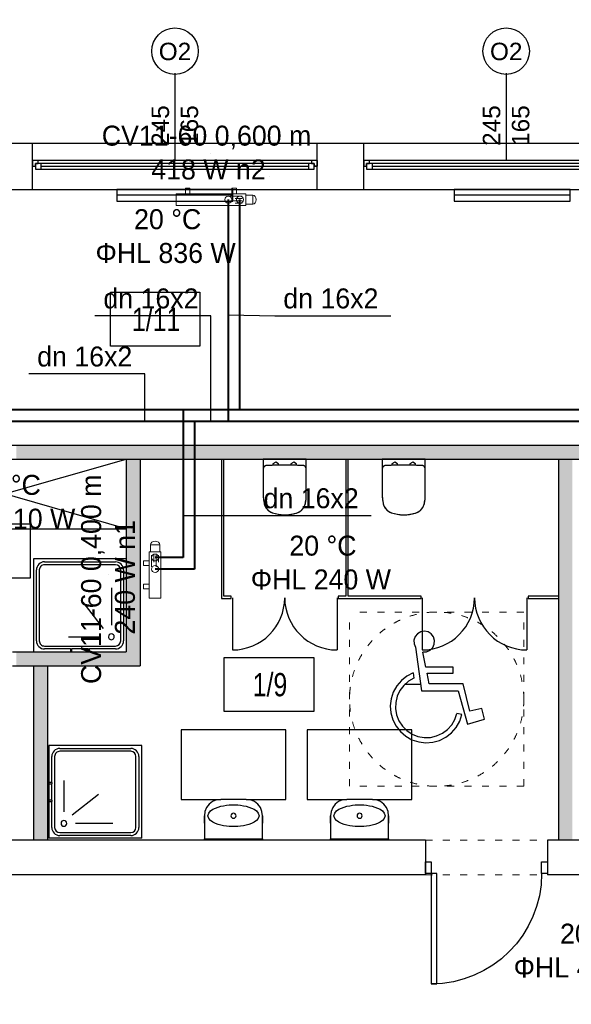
# Model space of a CAD drawing. Header units: millimetres. Extents: x 3698380 to 4312681, y 679670 to 844285.
# Tile 72 of 100: x 4083979 to 4088726, y 786313 to 794789. Entities that reach past the tile are written whole.
import ezdxf
from ezdxf.enums import TextEntityAlignment as Align
from ezdxf.lldxf.tags import DXFTag

# ---------------------------------------------------------------- set-up
doc = ezdxf.new("R2010")
doc.units = ezdxf.units.MM
doc.header["$LTSCALE"] = 10
for name, pattern in [('ACAD_ISO03W100', [30, 12, -18]), ('CENTER', [2, 1.25, -0.25, 0.25, -0.25]), ('CHSW', [0])]:
    doc.linetypes.add(name, pattern=pattern)
for name, color, linetype, lineweight in [('0 20 cienka', 8, 'Continuous', 20), ('A-DOOR', 7, 'Continuous', 9), ('P-SANR-FIXT', 7, 'Continuous', 9), ('SAN_Armatura CO na rozwinięciu', 7, 'Continuous', 13), ('SAN_Armatura CO na rzucie', 7, 'Continuous', 13), ('SAN_Grzejniki CO na rzucie', 7, 'Continuous', 13), ('SAN_Przewody powrotne CO na rzucie', 5, 'Continuous', 40), ('SAN_Przewody zasilające CO na rzucie', 1, 'Continuous', 40)]:
    doc.layers.add(name, color=color, linetype=linetype, lineweight=lineweight)
for name, color, linetype in [('15_LINIA_CIENKA', 1, 'Continuous'), ('A_bloki', 252, 'Continuous'), ('A_kreskowanie', 8, 'Continuous'), ('A_opis_pom', 3, 'Continuous'), ('A_podciąg', 8, '300118_49_XR_0034$0$300118_49_XR_0033$0$( Dashed )'), ('A_sc_istn', 252, 'Continuous'), ('A_sc_proj', 2, 'Continuous'), ('A_stolarka', 252, 'Continuous'), ('A_wymiary', 1, 'Continuous'), ('MUREK', 6, 'Continuous'), ('SAN_Etykiety przewodów CO na rzucie', 7, 'Continuous'), ('SAN_Piony CO na rzucie', 8, 'Continuous'), ('W', 8, 'CENTER')]:
    doc.layers.add(name, color=color, linetype=linetype)
doc.layers.add('SAN_Etykiety pomieszczeń na rzucie', color=7, linetype='Continuous', true_color=0x8e8e8e)
doc.styles.add('Etykiety pomieszczeń na rzucie', font='txt')
doc.styles.add('Etykiety przewodów CO na rzucie', font='txt')
doc.styles.add('Grzejniki CO na rzucie', font='txt')
doc.styles.get("Standard").update_dxf_attribs({"font": 'arial.ttf'})
doc.styles.add('Strzałki', font='ic-isocp.shx', dxfattribs={"width": 0.8})
tags = doc.linetypes.add('300118_49_XR_0034$0$300118_49_XR_0033$0$( Dashed )', pattern=[0.75, 0.5, -0.25]).pattern_tags.tags
tags[6:7] = [DXFTag(74, 4), DXFTag(75, 0), DXFTag(340, '0'), DXFTag(46, 1.0), DXFTag(50, 0.0), DXFTag(44, 0.0), DXFTag(45, 0.0)]
tags[4:5] = [DXFTag(74, 4), DXFTag(75, 0), DXFTag(340, '0'), DXFTag(46, 1.0), DXFTag(50, 0.0), DXFTag(44, 0.0), DXFTag(45, 0.0)]
tags = doc.linetypes.add('DASHED', pattern=[19.05, 12.7, -6.35]).pattern_tags.tags
tags[6:7] = [DXFTag(74, 4), DXFTag(75, 0), DXFTag(340, '0'), DXFTag(46, 1.0), DXFTag(50, 0.0), DXFTag(44, 0.0), DXFTag(45, 0.0)]
tags[4:5] = [DXFTag(74, 4), DXFTag(75, 0), DXFTag(340, '0'), DXFTag(46, 1.0), DXFTag(50, 0.0), DXFTag(44, 0.0), DXFTag(45, 0.0)]
doc.linetypes.add('TRACKS', pattern='A,0.15,[130,ltypeshp.shx,S=0.25,R=0,X=0,Y=0],0.15', length=0.3)

# ---------------------------------------------------------------- blocks, each defined once
blk = doc.blocks.new('*U462')
at = {"color": 252}
for p, q in [((-95, 20), (-100, 20)), ((-97.5, 15), (-97.5, 17.5)), ((-97.5, 17.5), (-95, 17.5)), ((-92.5, 17.5), (-97.5, 17.5)), ((-97.5, 17.5), (-97.5, 12.5)), ((-95, 17.5), (-95, 20)), ((140, 20), (-95, 20)), ((-92.5, 12.5), (-92.5, 17.5)), ((137.5, 17.5), (-92.5, 17.5)), ((142.5, 17.5), (137.5, 17.5)), ((137.5, 17.5), (137.5, 12.5)), ((145, 20), (140, 20)), ((140, 20), (140, 17.5)), ((140, 17.5), (142.5, 17.5)), ((142.5, 17.5), (142.5, 15)), ((142.5, 12.5), (142.5, 17.5)), ((-100, 15), (-97.5, 15)), ((-97.5, 12.5), (-92.5, 12.5)), ((-92.5, 15), (137.5, 15)), ((-92.5, 12.5), (137.5, 12.5)), ((-92.5, 12.5), (137.5, 12.5)), ((137.5, 12.5), (142.5, 12.5)), ((142.5, 15), (145, 15))]:
    blk.add_line(p, q, dxfattribs=at)
for points in [[(-100, 20), (-100, 15), (-97.5, 15)], [(145, 20), (145, 14.99), (142.5, 15)]]:
    blk.add_lwpolyline(points, dxfattribs=at)
blk = doc.blocks.new('*U338')
at = {"color": 252}
blk.add_lwpolyline([(75, 0), (0, 0)], dxfattribs=at)
for tag, p in [('S', (30, 5)), ('H', (30, -20))]:
    blk.add_attdef(tag, text='', height=15, dxfattribs=at).set_placement(p, align=Align.CENTER)
blk = doc.blocks.new('Brodzik - 80x80-V10-1 PIĘTRO')
at = {"layer": 'A_bloki'}
for p, q in [((-39.82, -40), (-39.82, 40)), ((40, 40), (-39.82, 40)), ((-30.5, 37.5), (-8.08, 37.5)), ((30.5, 35), (-30.5, 35)), ((-8.1, 40), (-8.1, 37.5)), ((-8.1, 37.5), (-8.08, 37.5)), ((-6.9, 37.5), (-8.1, 37.5)), ((-6.92, 37.5), (-6.9, 37.5)), ((-6.92, 37.5), (6.92, 37.5)), ((-6.9, 37.5), (-6.9, 40)), ((6.9, 40), (6.9, 37.5)), ((6.9, 37.5), (6.92, 37.5)), ((8.1, 37.5), (6.9, 37.5)), ((8.08, 37.5), (8.1, 37.5)), ((8.08, 37.5), (30.5, 37.5)), ((8.1, 37.5), (8.1, 40)), ((40, -40), (40, 40)), ((-37.5, -30.5), (-37.5, 30.5)), ((-35, 30.5), (-35, -30.5)), ((10, 27), (-17, 27)), ((35, -30.5), (35, 30.5)), ((37.5, 30.5), (37.5, -30.5)), ((-27, -15), (-27, 17)), ((-2.3, -2.7), (-19.93, 19.93)), ((-39.82, -40), (40, -40)), ((-30.5, -35), (30.5, -35)), ((30.5, -37.5), (-30.5, -37.5))]:
    blk.add_line(p, q, dxfattribs=at)
for centre, radius, start, end in [((-30.5, 30.5), 7, 90, 180), ((-30.5, 30.5), 4.5, 90, 180), ((30.5, 30.5), 7, 0, 90), ((30.5, 30.5), 4.5, 360, 90), ((-27, 27), 2.5, 360, 180), ((-27, 27), 2.5, 180, 360), ((-30.5, -30.5), 7, 180, 270), ((-30.5, -30.5), 4.5, 180, 270), ((30.5, -30.5), 7, 270, 0), ((30.5, -30.5), 4.5, 270, 0)]:
    blk.add_arc(centre, radius, start, end, dxfattribs=at)
blk = doc.blocks.new('BS_WC WISZĄCE 2 - PlumbingFixture_GroheLimited_EuroCeramicFloorstandingWC_39329000_METRIC - 39329000-V9-1 PIĘTRO')
at = {"layer": 'A_bloki'}
for p, q in [((-18.54, 30.72), (-18.54, 8.6)), ((18.54, 8.6), (18.54, 30.72)), ((-18.54, 8.6), (-18.54, 0)), ((18.54, 0), (18.54, 8.6)), ((-18.54, 0), (18.54, 0)), ((-10.24, 5.43), (-10.24, 4.1)), ((-10.24, 4.1), (-7.75, 2.67)), ((-7.75, 2.67), (-5.26, 4.1)), ((-5.26, 4.1), (-5.26, 5.36)), ((5.26, 5.36), (5.26, 4.1)), ((5.26, 4.1), (7.75, 2.67)), ((7.75, 2.67), (10.24, 4.1)), ((10.24, 4.1), (10.24, 5.43))]:
    blk.add_line(p, q, dxfattribs=at)
at = {"layer": 'A_bloki', "flags": 128}
for points in [[(-10.72, 46.24), (-11.12, 46.09), (-11.52, 45.93), (-11.91, 45.75), (-12.29, 45.55), (-12.67, 45.34), (-13.03, 45.12), (-13.39, 44.88), (-13.74, 44.62), (-14.07, 44.36), (-14.4, 44.07), (-14.71, 43.78), (-15.01, 43.48), (-15.3, 43.16), (-15.58, 42.83), (-15.84, 42.49), (-16.09, 42.14), (-16.33, 41.78), (-16.55, 41.41), (-16.75, 41.03), (-16.94, 40.65), (-17.12, 40.26), (-17.28, 39.86), (-17.42, 39.45), (-17.55, 39.04), (-17.66, 38.63), (-17.71, 38.38)], [(-5.51, 47.56), (-6.16, 47.45), (-7.45, 47.18), (-8.73, 46.86), (-9.99, 46.48), (-10.72, 46.24)], [(-0.07, 48.03), (-0.93, 48.02), (-2.25, 47.96), (-3.56, 47.84), (-4.86, 47.67), (-5.36, 47.59)], [(10.72, 46.24), (9.47, 46.64), (8.2, 47), (6.92, 47.3), (5.63, 47.55), (4.32, 47.75), (3.02, 47.89), (1.7, 47.99), (0.39, 48.03), (0.06, 48.03)], [(17.71, 38.38), (17.61, 38.8), (17.5, 39.21), (17.36, 39.62), (17.21, 40.03), (17.05, 40.42), (16.87, 40.81), (16.67, 41.19), (16.46, 41.57), (16.23, 41.93), (15.99, 42.29), (15.74, 42.63), (15.47, 42.97), (15.19, 43.29), (14.89, 43.6), (14.58, 43.91), (14.27, 44.19), (13.94, 44.47), (13.59, 44.73), (13.24, 44.98), (12.88, 45.21), (12.51, 45.43), (12.14, 45.63), (11.75, 45.82), (11.36, 46), (10.96, 46.15), (10.72, 46.24)], [(-18.34, 34.48), (-18.38, 34.14), (-18.49, 32.72), (-18.54, 31.29), (-18.54, 30.72)], [(-17.71, 38.38), (-17.99, 36.98), (-18.21, 35.57), (-18.31, 34.71)], [(18.32, 34.67), (18.29, 35.01), (18.09, 36.42), (17.83, 37.83), (17.71, 38.38)], [(18.54, 30.72), (18.52, 32.15), (18.43, 33.58), (18.34, 34.44)]]:
    blk.add_lwpolyline(points, dxfattribs=at)
at = {"layer": 'A_bloki'}
for centre, radius, start, end in [((-7.22, 36.08), 10.74, 109.00577, 167.63993), ((0, 15.11), 32.92, 70.99423, 109.00577), ((7.22, 36.08), 10.74, 12.36007, 70.99423), ((17.25, 30.72), 35.79, 167.63993, 180), ((-17.25, 30.72), 35.79, 360, 12.36007), ((-15.44, 8.6), 3.1, 180, 214.98596), ((15.44, 8.6), 3.1, 325.01404, 360)]:
    blk.add_arc(centre, radius, start, end, dxfattribs=at)
for points, knots in [([(-17.98, 6.82), (-17.87, 6.66), (-17.62, 6.36), (-17.24, 6.08), (-16.96, 5.92), (-16.79, 5.84), (-16.66, 5.79), (-16.53, 5.74), (-16.4, 5.69), (-16.27, 5.66), (-16.13, 5.63), (-15.99, 5.6), (-15.8, 5.58), (-15.66, 5.56), (-15.56, 5.56)], [-1, -1, -1, -1, -0.8, -0.6, -0.5, -0.45, -0.4, -0.35, -0.3, -0.25, -0.2, -0.15, -0.1, 0, 0, 0, 0]), ([(15.56, 5.56), (15.7, 5.57), (15.89, 5.58), (16.1, 5.62), (16.23, 5.65), (16.4, 5.69), (16.57, 5.75), (16.7, 5.8), (16.89, 5.88), (17.2, 6.05), (17.62, 6.36), (17.87, 6.66), (17.98, 6.82)], [-1, -1, -1, -1, -0.85, -0.8125, -0.775, -0.7, -0.625, -0.5875, -0.55, -0.4, -0.2, 0, 0, 0, 0])]:
    blk.add_open_spline(points, degree=3, knots=knots, dxfattribs=at)
blk.add_open_spline([(-15.56, 5.56), (-14.52, 5.52), (-12.45, 5.46), (-9.34, 5.4), (-6.23, 5.35), (-3.12, 5.33), (0, 5.33), (3.11, 5.33), (6.23, 5.35), (9.34, 5.4), (12.45, 5.46), (14.52, 5.52), (15.56, 5.56)], degree=3, dxfattribs=at)
blk = doc.blocks.new('Umywalka toaletowa - 35x50 cm-976482-1 PIĘTRO')
at = {"layer": 'A_bloki'}
for p, q in [((11, 35), (-11, 35)), ((-25, 21), (-25, 1)), ((25, 1), (25, 21)), ((-25, 1), (25, 1))]:
    blk.add_line(p, q, dxfattribs=at)
at = {"layer": 'A_bloki', "flags": 128}
for points in [[(-11, 35), (-14.62, 34.52), (-18, 33.12), (-20.9, 30.9), (-23.12, 28), (-24.52, 24.62), (-25, 21)], [(25, 21), (24.52, 24.62), (23.12, 28), (20.9, 30.9), (18, 33.12), (14.62, 34.52), (11, 35)], [(-22, 21), (-21.32, 23.31), (-19.71, 25.14), (-17.72, 26.53), (-15.53, 27.61), (-13.24, 28.45), (-10.9, 29.11), (-8.5, 29.61), (-6.09, 29.97), (-3.66, 30.2), (-1.22, 30.32), (1.22, 30.32), (3.66, 30.2), (6.09, 29.97), (8.51, 29.61), (10.9, 29.11), (13.24, 28.45), (15.53, 27.61), (17.71, 26.54), (19.72, 25.14), (21.31, 23.31), (22, 21)], [(-25, 14.55), (-25, 15.39), (-25, 17.3), (-25, 19.17), (-25, 21)], [(22, 21), (21.31, 18.69), (19.72, 16.86), (17.71, 15.46), (15.53, 14.39), (13.24, 13.55), (10.9, 12.89), (8.51, 12.39), (6.09, 12.03), (3.66, 11.8), (1.22, 11.68), (-1.22, 11.68), (-3.66, 11.8), (-6.09, 12.03), (-8.5, 12.39), (-10.9, 12.89), (-13.24, 13.55), (-15.53, 14.39), (-17.72, 15.47), (-19.71, 16.86), (-21.32, 18.69), (-22, 21)], [(25, 21), (25, 19.17), (25, 17.3), (25, 15.39), (25, 14.55)], [(-25, 0), (-25, 0.72), (-25, 0.88)], [(25, 0.86), (25, 0.72), (25, 0)]]:
    blk.add_lwpolyline(points, dxfattribs=at)
at = {"layer": 'A_bloki'}
for start, end in [(0, 180), (180, 0)]:
    blk.add_arc((0, 21), 2.19, start, end, dxfattribs=at)
for points in [[(-25, 0), (-25, 0.22), (-25, 0.59), (-25, 0.93), (-25, 1), (-25, 1)], [(25, 1), (25, 1), (25, 0.93), (25, 0.59), (25, 0.22), (25, 0)]]:
    blk.add_open_spline(points, degree=3, dxfattribs=at)
at = {"layer": 'A_podciąg'}
for p, q in [((-45, 95), (-45, 35)), ((45, 95), (-45, 95)), ((45, 35), (45, 95)), ((-45, 35), (-11, 35)), ((11, 35), (45, 35))]:
    blk.add_line(p, q, dxfattribs=at)
blk = doc.blocks.new('Drzwi-dwuskrzydłowe-panelowe - D 80x200 OŚCIEŻNICA-1 DRZWI-5-976485-1 PIĘTRO')
at = {"layer": 'A_bloki'}
for p, q in [((-45, 0), (-45, -45)), ((45, 0), (45, -45))]:
    blk.add_line(p, q, dxfattribs=at)
for centre, start, end in [((-45, 0), 270, 0), ((45, 0), 180, 270)]:
    blk.add_arc(centre, 45, start, end, dxfattribs=at)
blk = doc.blocks.new('A$C39F57054')
at = {"layer": '15_LINIA_CIENKA', "color": 8, "lineweight": 25}
for p, q in [((19.47, 78.21), (17.79, 76.13)), ((21.78, 79.55), (19.47, 78.21)), ((24.42, 79.99), (21.78, 79.55)), ((27.04, 79.47), (24.42, 79.99)), ((29.31, 78.06), (27.04, 79.47)), ((30.93, 75.93), (29.31, 78.06)), ((17.79, 76.13), (16.95, 73.6)), ((16.95, 73.6), (17.06, 70.93)), ((17.06, 70.93), (18.1, 68.47)), ((30.38, 68.28), (31.5, 70.7)), ((31.69, 73.37), (30.93, 75.93)), ((31.5, 70.7), (31.69, 73.37)), ((18.1, 68.47), (22.27, 37.34)), ((25.53, 54.23), (23.33, 65.02)), ((23.35, 65.19), (26.02, 65.33)), ((26.02, 65.33), (28.47, 66.41)), ((28.47, 66.41), (30.38, 68.28)), ((16.44, 50.18), (11.91, 47.86)), ((16.44, 50.18), (16.95, 46.37)), ((45.01, 54.15), (25.53, 54.23)), ((27.96, 42.35), (26.4, 49.97)), ((26.4, 49.97), (45, 49.89)), ((45, 49.89), (45.01, 54.15)), ((7.93, 44.7), (4.64, 40.82)), ((11.91, 47.86), (7.93, 44.7)), ((13.02, 44.12), (9.62, 41.12)), ((16.95, 46.37), (13.02, 44.12)), ((2.16, 36.38), (0.59, 31.55)), ((4.64, 40.82), (2.16, 36.38)), ((6.9, 37.49), (4.97, 33.4)), ((9.62, 41.12), (6.9, 37.49)), ((22.27, 37.34), (48.72, 37.23)), ((52.21, 42.25), (27.96, 42.35)), ((48.72, 37.23), (55.24, 13.3)), ((57.02, 22.69), (52.21, 42.25)), ((0.59, 31.55), (0, 26.5)), ((3.91, 28.99), (3.76, 24.47)), ((4.97, 33.4), (3.91, 28.99)), ((0, 26.5), (0.4, 21.43)), ((0.4, 21.43), (1.78, 16.53)), ((3.76, 24.47), (4.53, 20)), ((65.68, 24.58), (57.02, 22.69)), ((67.54, 17.02), (65.68, 24.58)), ((1.78, 16.53), (4.08, 12)), ((4.53, 20), (6.19, 15.79)), ((6.19, 15.79), (8.66, 11.99)), ((44.01, 12.86), (46.3, 16.77)), ((46.3, 16.77), (47.74, 21.06)), ((47.25, 11), (49.76, 15.42)), ((51.37, 20.24), (47.74, 21.06)), ((49.76, 15.42), (51.37, 20.24)), ((55.24, 13.3), (67.54, 17.02)), ((4.08, 12), (7.23, 8)), ((7.23, 8), (11.09, 4.69)), ((8.66, 11.99), (11.85, 8.78)), ((11.85, 8.78), (15.62, 6.27)), ((37.34, 6.8), (40.98, 9.49)), ((39.91, 4.02), (43.92, 7.15)), ((40.98, 9.49), (44.01, 12.86)), ((43.92, 7.15), (47.25, 11)), ((11.09, 4.69), (15.52, 2.2)), ((15.52, 2.2), (20.35, 0.61)), ((15.62, 6.27), (19.83, 4.58)), ((19.83, 4.58), (24.28, 3.77)), ((20.35, 0.61), (25.4, 0)), ((24.28, 3.77), (28.81, 3.89)), ((25.4, 0), (30.47, 0.38)), ((28.81, 3.89), (33.22, 4.91)), ((30.47, 0.38), (35.37, 1.74)), ((33.22, 4.91), (37.34, 6.8)), ((35.37, 1.74), (39.91, 4.02))]:
    blk.add_line(p, q, dxfattribs=at)
at = {"layer": 'W', "color": 8, "linetype": 'Continuous', "ltscale": 4}
blk.add_line((21.69, 41.7), (10.28, 41.7), dxfattribs=at)
blk = doc.blocks.new('Drzwi-jednoskrzydłowe-panelowe - D-1 90x200 OŚCIEŻNICA-5 DRZWI-5-1256997-1 PIĘTRO')
at = {"layer": 'A_stolarka'}
for p, q in [((-47.5, 0), (-52.5, 0)), ((-52.5, 0), (-52.5, -10)), ((-47.5, -10), (-47.5, 0)), ((47.5, 0), (47.5, -10)), ((52.5, 0), (47.5, 0)), ((52.5, -10), (52.5, 0)), ((-52.5, -10), (-47.5, -10)), ((42.5, -10), (47.5, -10)), ((42.5, -105), (42.5, -10)), ((42.5, -10), (47.5, -10)), ((42.5, -105), (42.5, -10)), ((47.5, -10), (52.5, -10)), ((47.5, -10), (47.5, -105)), ((47.5, -10), (47.5, -105)), ((47.5, -105), (42.5, -105)), ((47.5, -105), (42.5, -105))]:
    blk.add_line(p, q, dxfattribs=at)
at = {"layer": 'A_stolarka', "lineweight": 18}
for p, q in [((-52.5, 0), (-47.5, 0)), ((-47.5, 0), (-47.5, -10)), ((47.5, -10), (47.5, 0)), ((47.5, 0), (52.5, 0)), ((-52.5, -10), (-52.5, -6.25)), ((52.5, -6.25), (52.5, -10)), ((-47.5, -10), (-52.5, -10)), ((52.5, -10), (47.5, -10))]:
    blk.add_line(p, q, dxfattribs=at)
at = {"layer": 'A_stolarka'}
blk.add_arc((47.5, -10), 95, 180, 270, dxfattribs=at)
blk = doc.blocks.new('d')
at = {"layer": 'A_kreskowanie', "ltscale": 2}
h = blk.add_hatch(color=252, dxfattribs=at)
h.dxf.hatch_style = 1
h.paths.add_polyline_path([(3731432.76, 791007.02), (3731312.76, 791007.02), (3731312.76, 789647.02), (3731432.76, 789647.02)])
h.paths.add_polyline_path([(3732874.74, 789327.02), (3732874.74, 789347.02), (3731432.76, 789347.02), (3731432.76, 789227.02), (3732874.74, 789227.02)])
h.paths.add_polyline_path([(3732754.74, 789227.02), (3732634.74, 789227.02), (3732634.74, 789127.02), (3732754.74, 789127.02)])
h.paths.add_polyline_path([(3734281.53, 789347.02), (3733874.74, 789347.02), (3733874.74, 789227.02), (3734281.53, 789227.02)])
h.paths.add_polyline_path([(3734161.53, 791007.02), (3734041.53, 791007.02), (3734041.53, 790927.02), (3734041.53, 790357.02), (3734041.53, 789347.02), (3734161.53, 789347.02)])
h.paths.add_polyline_path([(3736381.9, 791007.02), (3736261.9, 791007.02), (3736261.9, 789347.02), (3735463.65, 789347.02), (3735314.74, 789347.02), (3735314.74, 789227.02), (3736381.9, 789227.02)])
h.paths.add_polyline_path([(3735583.65, 789227.02), (3735463.65, 789227.02), (3735463.65, 787727.02), (3735583.65, 787727.02)])
h.paths.add_polyline_path([(3732754.74, 788122.56), (3732634.74, 788122.56), (3732634.74, 787727.02), (3732754.74, 787727.02)])
h.paths.add_polyline_path([(3731432.76, 789527.02), (3731312.76, 789527.02), (3731312.76, 787727.02), (3731432.76, 787727.02)])
h.paths.add_polyline_path([(3730049.12, 787727.02), (3729235.08, 787727.02), (3729235.08, 787627.02), (3729285.08, 787627.02), (3729285.08, 787527.02, 0.0278424), (3729290.65, 787427.02), (3730049.12, 787427.02)])
h.paths.add_polyline_path([(3729285.08, 787527.02), (3729235.08, 787527.02), (3729235.08, 787427.02), (3729290.65, 787427.02, -0.0278424)], flags=17)
h.paths.add_polyline_path([(3729285.08, 787627.02), (3729235.08, 787627.02), (3729235.08, 787527.02), (3729285.08, 787527.02)], flags=17)
h.paths.add_polyline_path([(3729114.74, 784607.02), (3728714.74, 784607.02), (3728714.74, 783607.02), (3729114.74, 783607.02)])
h.paths.add_polyline_path([(3729220.66, 783607.02), (3729114.74, 783607.02), (3729114.74, 783487.02), (3729220.66, 783487.02)])
h.paths.add_polyline_path([(3729309.74, 783607.02), (3729220.66, 783607.02), (3729220.66, 783487.02), (3729309.74, 783487.02)])
h.paths.add_polyline_path([(3732204.74, 783607.02), (3730709.74, 783607.02), (3730709.74, 783487.02), (3732204.74, 783487.02)])
h.paths.add_polyline_path([(3732324.74, 783707.02), (3732204.74, 783707.02), (3732204.74, 781627.02), (3732324.74, 781627.02)])
h.paths.add_polyline_path([(3735344.74, 786027.02), (3735224.74, 786027.02), (3732324.74, 786027.02), (3732324.74, 785907.02), (3735224.74, 785907.02), (3735224.74, 781627.02), (3735344.74, 781627.02)])
h.paths.add_polyline_path([(3744114.74, 791127.02), (3735314.74, 791127.02), (3735314.74, 791007.02), (3744114.74, 791007.02)])
h.paths.add_polyline_path([(3740100.05, 791007.02), (3739980.05, 791007.02), (3739980.05, 787727.02), (3740100.05, 787727.02)])
h.paths.add_polyline_path([(3742214.74, 791007.02), (3742094.74, 791007.02), (3742094.74, 787727.02), (3742214.74, 787727.02)])
h.paths.add_polyline_path([(3727024.74, 793327.02), (3726904.74, 793327.02), (3726904.74, 789127.02), (3727024.74, 789127.02)])
at = {"layer": '0 20 cienka', "color": 252, "linetype": 'ACAD_ISO03W100', "ltscale": 0.5}
for p, q in [((3738182.91, 788189.98), (3738182.91, 789689.98)), ((3739682.91, 789689.98), (3738182.91, 789689.98)), ((3739682.91, 788189.98), (3739682.91, 789689.98)), ((3739682.91, 788189.98), (3738182.91, 788189.98)), ((3738835.51, 787727.02), (3739885.51, 787727.02)), ((3738835.51, 787427.02), (3739885.51, 787427.02))]:
    blk.add_line(p, q, dxfattribs=at)
blk.add_circle((3738932.91, 788939.98), 750, dxfattribs=at)
at = {"layer": 'A_bloki', "color": 252, "linetype": 'Continuous'}
for p, q in [((3734161.53, 790407.02), (3736261.9, 791007.02)), ((3736261.9, 790407.02), (3734161.53, 791007.02))]:
    blk.add_line(p, q, dxfattribs=at)
blk.add_lwpolyline([(3734161.53, 790407.02), (3736261.9, 790407.02)], dxfattribs=at)
at = {"layer": 'A_opis_pom', "color": 252, "ltscale": 2}
for points in [[(3736125.61, 792442.48), (3736894.54, 792442.48), (3736894.54, 791977.06), (3736125.61, 791977.06)], [(3734664.59, 790448.31), (3735433.52, 790448.31), (3735433.52, 789982.89), (3734664.59, 789982.89)], [(3737105.54, 789298.57), (3737874.47, 789298.57), (3737874.47, 788833.14), (3737105.54, 788833.14)]]:
    blk.add_lwpolyline(points, close=True, dxfattribs=at)
at = {"layer": 'A_sc_istn', "color": 252}
for points in [[(3722514.74, 788607.02), (3722514.74, 793727.02), (3744014.74, 793727.02), (3744014.74, 797027.02)], [(3722914.74, 788607.02), (3722914.74, 793327.02), (3744414.74, 793327.02), (3744414.74, 797027.02)], [(3735454.74, 793327.02), (3735454.74, 793727.02)], [(3737904.74, 793327.02), (3737904.74, 793727.02)], [(3738304.74, 793327.02), (3738304.74, 793727.02)], [(3738835.51, 787727.02), (3734254.74, 787727.02)], [(3740194.58, 787727.02), (3739885.51, 787727.02)], [(3738835.51, 787427.02), (3734254.74, 787427.02)], [(3740194.58, 787427.02), (3739885.51, 787427.02)]]:
    blk.add_lwpolyline(points, dxfattribs=at)
for points in [[(3737179.75, 793327.02), (3736179.75, 793327.02), (3736179.75, 793227.02), (3737179.75, 793227.02)], [(3740082.38, 793327.02), (3739082.38, 793327.02), (3739082.38, 793227.02), (3740082.38, 793227.02)]]:
    blk.add_lwpolyline(points, close=True, dxfattribs=at)
at = {"layer": 'A_sc_istn', "color": 252, "linetype": 'TRACKS', "ltscale": 20}
for points in [[(3737179.75, 793277.02), (3736179.75, 793277.02)], [(3740082.38, 793277.02), (3739082.38, 793277.02)]]:
    blk.add_lwpolyline(points, dxfattribs=at)
at = {"layer": 'A_sc_istn', "color": 252}
for centre in [(3736681.05, 794518.12), (3739531.05, 794518.12)]:
    blk.add_circle(centre, 200, dxfattribs=at)
at = {"layer": 'A_sc_proj', "color": 252, "ltscale": 2}
for p, q in [((3736261.9, 791007.02), (3736261.9, 789347.02)), ((3736381.9, 791007.02), (3736381.9, 789227.02)), ((3736381.9, 791007.02), (3736381.9, 789227.02)), ((3739980.05, 791007.02), (3739980.05, 787727.02)), ((3735281.53, 789347.02), (3736261.9, 789347.02)), ((3735281.53, 789227.02), (3736381.9, 789227.02)), ((3735463.65, 789227.02), (3735463.65, 787727.02)), ((3735583.65, 789227.02), (3735583.65, 787727.02)), ((3735583.65, 789227.02), (3735583.65, 787727.02)), ((3738835.51, 787727.02), (3738835.51, 787427.02)), ((3739885.51, 787727.02), (3739885.51, 787427.02))]:
    blk.add_line(p, q, dxfattribs=at)
for points in [[(3729114.74, 791127.02), (3744114.74, 791127.02)], [(3729114.74, 791007.02), (3744114.74, 791007.02)]]:
    blk.add_lwpolyline(points, dxfattribs=at)
at = {"layer": 'A_sc_proj', "color": 252}
for points in [[(3737080.51, 791007.02), (3737080.51, 789805.19), (3737165.14, 789805.19), (3737165.14, 789825.19), (3737100.51, 789825.19), (3737100.51, 791007.02)], [(3738150.51, 791007.02), (3738150.51, 789825.19), (3738085.14, 789825.19), (3738085.14, 789805.19), (3738799.14, 789805.19), (3738799.14, 789825.19), (3738170.51, 789825.19), (3738170.51, 791007.02)], [(3739980.05, 789825.19), (3739719.14, 789825.19), (3739719.14, 789805.19), (3739980.05, 789805.19)]]:
    blk.add_lwpolyline(points, dxfattribs=at)
at = {"layer": 'A-DOOR', "color": 252, "yscale": 10, "zscale": 10}
for name, p, xscale in [('Drzwi-dwuskrzydłowe-panelowe - D 80x200 OŚCIEŻNICA-1 DRZWI-5-976485-1 PIĘTRO', (3737625.14, 789813.59), 10), ('Drzwi-dwuskrzydłowe-panelowe - D 80x200 OŚCIEŻNICA-1 DRZWI-5-976485-1 PIĘTRO', (3739259.14, 789813.59), 10), ('Drzwi-jednoskrzydłowe-panelowe - D-1 90x200 OŚCIEŻNICA-5 DRZWI-5-1256997-1 PIĘTRO', (3739360.51, 787538.73), -10)]:
    blk.add_blockref(name, p, dxfattribs=dict(at, xscale=xscale))
at = {"layer": 'A_bloki', "color": 252, "xscale": 10, "yscale": 10, "zscale": 10}
for name, p, rotation in [('BS_WC WISZĄCE 2 - PlumbingFixture_GroheLimited_EuroCeramicFloorstandingWC_39329000_METRIC - 39329000-V9-1 PIĘTRO', (3737625.51, 791007.02), 180), ('BS_WC WISZĄCE 2 - PlumbingFixture_GroheLimited_EuroCeramicFloorstandingWC_39329000_METRIC - 39329000-V9-1 PIĘTRO', (3738649.51, 791007.02), 180), ('Brodzik - 80x80-V10-1 PIĘTRO', (3735995.45, 788141), 90)]:
    blk.add_blockref(name, p, dxfattribs=dict(at, rotation=rotation))
at = {"layer": 'A_bloki', "color": 252, "linetype": 'Continuous', "xscale": 10, "yscale": 10, "zscale": 10, "rotation": 180}
blk.add_blockref('Brodzik - 80x80-V10-1 PIĘTRO', (3735863.65, 789747.02), dxfattribs=at)
at = {"layer": 'A_sc_istn', "color": 252, "linetype": 'ACAD_ISO03W100', "xscale": 10, "yscale": 10, "zscale": 10, "rotation": 90}
for p in [(3736679.74, 793577.05), (3739529.74, 793577.05)]:
    blk.add_blockref('*U338', p, dxfattribs=at).add_auto_attribs({'S': '245', 'H': '165'})
at = {"layer": 'A_sc_istn', "color": 252, "xscale": 10, "yscale": 10, "zscale": 10}
for p in [(3736454.74, 793377.05), (3739304.74, 793377.05)]:
    blk.add_blockref('*U462', p, dxfattribs=at)
at = {"layer": 'MUREK', "color": 252, "ltscale": 30, "xscale": 11.99999999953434, "yscale": 11.99999999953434, "zscale": 11.99999999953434}
blk.add_blockref('A$C39F57054', (3738533.87, 788564.59), dxfattribs=at)
at = {"layer": 'P-SANR-FIXT', "color": 252, "xscale": 10, "yscale": 10, "zscale": 10}
for p in [(3737184.27, 787727.02), (3738269.27, 787727.02)]:
    blk.add_blockref('Umywalka toaletowa - 35x50 cm-976482-1 PIĘTRO', p, dxfattribs=at)
at = {"layer": 'A_sc_istn', "color": 252, "char_height": 300, "attachment_point": 7}
for insert in [(3736541.34, 794438.15), (3739391.34, 794438.15)]:
    blk.add_mtext_dynamic_manual_height_columns('{\\H0.5x;O2}', width=232.5953, gutter_width=12.5, heights=[0], dxfattribs=dict(at, insert=insert))
at = {"layer": 'A_opis_pom', "color": 252, "char_height": 200, "attachment_point": 5, "style": 'Strzałki', "bg_fill": 3, "box_fill_scale": 1.2, "bg_fill_color": 256, "bg_fill_transparency": 10554628}
for s, insert in [('1/11', (3736518.6, 792207.31)), ('1/9', (3737498.53, 789063.4))]:
    blk.add_mtext(s, dxfattribs=dict(at, insert=insert))
blk = doc.blocks.new('PLYVK_P_ALH_RIGHT_P_60_5_60_30_10')
at = {"layer": 'SAN_Grzejniki CO na rzucie', "color": 9, "true_color": 0x000009}
for p, q in [((270, -70), (170, -70)), ((270, -110), (170, -110)), ((270, -90), (210, -90)), ((270, -130), (210, -130))]:
    blk.add_line(p, q, dxfattribs=at)
at = {"layer": 'SAN_Grzejniki CO na rzucie', "true_color": 0x000000}
for points in [[(-220, -50), (-220, 0), (-180, 0), (-180, -50)], [(180, -50), (180, 0), (220, 0), (220, -50)], [(-300, -150), (300, -150), (300, -50), (-300, -50), (-300, -150)]]:
    blk.add_lwpolyline(points, dxfattribs=at)
blk = doc.blocks.new('PLYVK_P_ALH_RIGHT_P_60_5_40_30_10')
at = {"layer": 'SAN_Grzejniki CO na rzucie', "color": 9, "true_color": 0x000009}
for p, q in [((170, -70), (70, -70)), ((170, -110), (70, -110)), ((170, -90), (110, -90)), ((170, -130), (110, -130))]:
    blk.add_line(p, q, dxfattribs=at)
at = {"layer": 'SAN_Grzejniki CO na rzucie', "true_color": 0x000000}
for points in [[(-120, -50), (-120, 0), (-80, 0), (-80, -50)], [(80, -50), (80, 0), (120, 0), (120, -50)], [(-200, -150), (200, -150), (200, -50), (-200, -50), (-200, -150)]]:
    blk.add_lwpolyline(points, dxfattribs=at)
blk = doc.blocks.new('VERTPIPECORETURN_P')
at = {"layer": 'SAN_Przewody powrotne CO na rzucie', "lineweight": 13, "true_color": 0x000000}
blk.add_circle((0, 0), 30, dxfattribs=at)
blk = doc.blocks.new('VERTPIPECOSUPPLY_P')
at = {"layer": 'SAN_Przewody zasilające CO na rzucie', "lineweight": 13, "true_color": 0x000000}
blk.add_circle((0, 0), 30, dxfattribs=at)
blk = doc.blocks.new('ZTGRZVK_P')
at = {"layer": 'SAN_Armatura CO na rozwinięciu', "true_color": 0x000000}
blk.add_lwpolyline([(50, 40), (110, 40), (110, -40), (50, -40), (50, 40)], dxfattribs=at)
blk.add_ellipse((110, 0), major_axis=(0, 40), ratio=0.75, start_param=3.141593, end_param=6.283185, dxfattribs=at)

msp = doc.modelspace()

# ---------------------------------------------------------------- block references
at = {"layer": 'A_wymiary'}
msp.add_blockref('d', (348634.7, 0), dxfattribs=at)

# ---------------------------------------------------------------- next in the draw order: linework, layer by layer
at = {"layer": 'SAN_Etykiety przewodów CO na rzucie', "true_color": 0x000000}
for p, q in [((4085624.8, 792239.5), (4084626.8, 792239.5)), ((4085624.8, 791329.5), (4085624.8, 792239.5)), ((4085774.8, 792249.5), (4086174.8, 792239.5)), ((4086174.8, 792239.5), (4087172.8, 792239.5)), ((4085054.8, 791739.5), (4084056.8, 791739.5)), ((4085054.8, 791329.5), (4085054.8, 791739.5)), ((4085384.8, 790519.5), (4086004.8, 790519.5)), ((4086004.8, 790519.5), (4087002.8, 790519.5))]:
    msp.add_line(p, q, dxfattribs=at)
at = {"layer": 'SAN_Grzejniki CO na rzucie', "true_color": 0x000000}
for p, q in [((4085624.8, 793640.5), (4085624.8, 793640.5)), ((4086124.8, 793439.5), (4086124.8, 793439.5)), ((4084944.8, 790409.5), (4084944.8, 790409.5)), ((4084743.8, 790009.5), (4084743.8, 790009.5))]:
    msp.add_line(p, q, dxfattribs=at)
at = {"layer": 'SAN_Przewody powrotne CO na rzucie', "linetype": 'DASHED', "true_color": 0x000000}
for p, q in [((4085874.8, 791429.5), (4085874.8, 793239.5)), ((4085384.8, 791429.5), (4082144.8, 791429.5)), ((4085384.8, 791429.5), (4085384.8, 790159.5)), ((4085874.8, 791429.5), (4085384.8, 791429.5)), ((4091364.8, 791429.5), (4085874.8, 791429.5)), ((4085384.8, 790159.5), (4085144.8, 790159.5))]:
    msp.add_line(p, q, dxfattribs=at)
at = {"layer": 'SAN_Przewody zasilające CO na rzucie', "linetype": 'CHSW', "true_color": 0x000000}
for p, q in [((4085774.8, 791329.5), (4085774.8, 793239.5)), ((4085484.8, 791329.5), (4082244.8, 791329.5)), ((4085484.8, 791329.5), (4085484.8, 790059.5)), ((4085774.8, 791329.5), (4085484.8, 791329.5)), ((4091264.8, 791329.5), (4085774.8, 791329.5)), ((4085484.8, 790059.5), (4085144.8, 790059.5))]:
    msp.add_line(p, q, dxfattribs=at)

# ---------------------------------------------------------------- next in the draw order: block references
at = {"layer": 'SAN_Armatura CO na rzucie', "true_color": 0x000000}
msp.add_blockref('ZTGRZVK_P', (4085874.8, 793239.5), dxfattribs=at)
at = {"layer": 'SAN_Armatura CO na rzucie', "true_color": 0x000000, "rotation": 90}
msp.add_blockref('ZTGRZVK_P', (4085144.8, 790159.5), dxfattribs=at)
at = {"layer": 'SAN_Grzejniki CO na rzucie', "true_color": 0x000000}
msp.add_blockref('PLYVK_P_ALH_RIGHT_P_60_5_60_30_10', (4085624.8, 793339.5), dxfattribs=at)
at = {"layer": 'SAN_Grzejniki CO na rzucie', "true_color": 0x000000, "rotation": 90}
msp.add_blockref('PLYVK_P_ALH_RIGHT_P_60_5_40_30_10', (4085044.8, 790009.5), dxfattribs=at)
at = {"layer": 'SAN_Piony CO na rzucie', "true_color": 0x000000}
for name, p in [('VERTPIPECOSUPPLY_P', (4085774.8, 793239.5)), ('VERTPIPECORETURN_P', (4085874.8, 793239.5)), ('VERTPIPECORETURN_P', (4085144.8, 790159.5)), ('VERTPIPECOSUPPLY_P', (4085144.8, 790059.5))]:
    msp.add_blockref(name, p, dxfattribs=at)

# ---------------------------------------------------------------- next in the draw order: texts
at = {"layer": 'SAN_Etykiety pomieszczeń na rzucie', "true_color": 0x000000, "style": 'Etykiety pomieszczeń na rzucie'}
for s, p in [('20 °C', (4084963.8, 792985.5)), ('ΦHL 836 W', (4084631.8, 792694.5)), ('20 °C', (4083583.8, 790698.5)), ('ΦHL 110 W', (4083251.8, 790407.5)), ('20 °C', (4086299.8, 790175.5)), ('ΦHL 240 W', (4085967.8, 789884.5)), ('20 °C', (4088628.8, 786835.5)), ('ΦHL 4254 W', (4088229.8, 786544.5))]:
    msp.add_text(s, height=172, dxfattribs=at).set_placement(p)
at = {"layer": 'SAN_Etykiety przewodów CO na rzucie', "true_color": 0x000000, "style": 'Etykiety przewodów CO na rzucie'}
for p in [(4084699.8, 792303.5), (4086247.8, 792303.5), (4084129.8, 791803.5), (4086077.8, 790583.5)]:
    msp.add_text('dn 16x2', height=172, dxfattribs=at).set_placement(p)
at = {"layer": 'SAN_Grzejniki CO na rzucie', "true_color": 0x000000, "style": 'Grzejniki CO na rzucie'}
for s, p in [('CV11-60 0,600 m', (4084685.8, 793704.5)), ('418 W n2', (4085111.8, 793413.5))]:
    msp.add_text(s, height=172, dxfattribs=at).set_placement(p)
for s, p in [('CV11-60 0,400 m', (4084679.8, 789070.5)), ('240 W n1', (4084970.8, 789496.5))]:
    msp.add_text(s, height=172, rotation=90, dxfattribs=at).set_placement(p)

doc.saveas('drawing.dxf')
